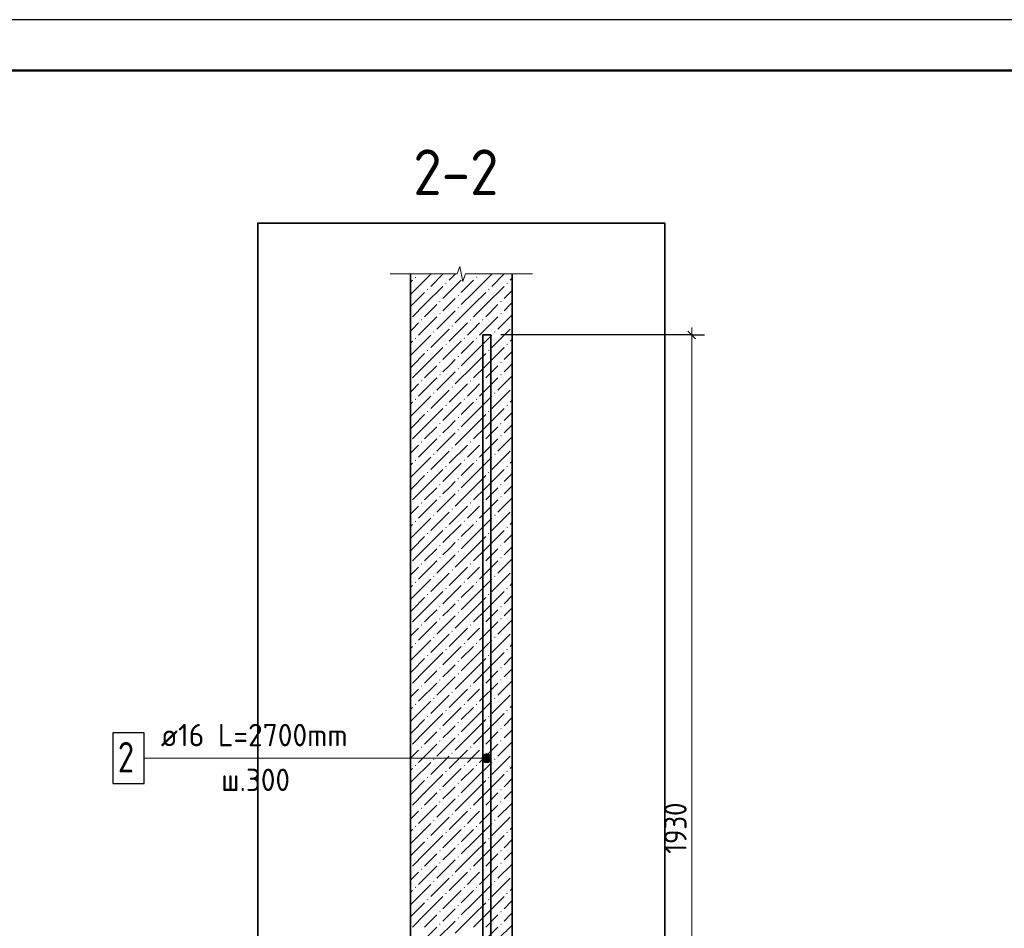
# Model space of a CAD drawing. Header units: millimetres. Extents: x 0 to 42000, y 0 to 29700.
# Tile 7 of 12: x 11031 to 20708, y 20767 to 29700. Entities that reach past the tile are written whole.
import ezdxf

# ---------------------------------------------------------------- set-up
doc = ezdxf.new("R2010")
doc.units = ezdxf.units.MM
for name, color, linetype, lineweight in [('Standard', 7, 'Continuous', 25), ('Выпуски ДОП Г-обр.', 52, 'Continuous', 25), ('ЖБ Пилон', 7, 'Continuous', 35), ('Размерная линия_ общее', 7, 'Continuous', 13), ('Текст_ общее', 7, 'Continuous', 25)]:
    doc.layers.add(name, color=color, linetype=linetype, lineweight=lineweight)
doc.styles.add('ISOCPEUR', font='txt')

msp = doc.modelspace()

# ---------------------------------------------------------------- hatches: boundary and pattern name
at = {"layer": 'Standard', "linetype": 'Continuous', "lineweight": 13, "transparency": 33554687}
for points in [[(15582.2, 22416.5), (15582.2, 22461.5), (15576, 22439)], [(15582.2, 22461.5), (15598.4, 22400.3), (15598.4, 22477.7)], [(15582.2, 22461.5), (15582.2, 22416.5), (15598.4, 22400.3)], [(15598.4, 22477.7), (15620.9, 22394), (15620.9, 22484)], [(15598.4, 22477.7), (15598.4, 22400.3), (15620.9, 22394)], [(15620.9, 22484), (15620.9, 22394), (15643.5, 22400.3)], [(15620.9, 22484), (15643.5, 22400.3), (15643.5, 22477.7)], [(15643.5, 22477.7), (15643.5, 22400.3), (15659.6, 22416.5)], [(15643.5, 22477.7), (15659.6, 22416.5), (15659.6, 22461.5)], [(15659.6, 22461.5), (15659.6, 22416.5), (15665.9, 22439)]]:
    msp.add_hatch(color=7, dxfattribs=at).paths.add_polyline_path(points)
at = {"layer": 'ЖБ Пилон', "linetype": 'Continuous', "lineweight": 18, "transparency": 33554687}
for points in [[(14914.2, 27168.4), (14920.7, 27174.9), (14927.2, 27168.4), (14920.7, 27161.9)], [(15214.2, 27108.4), (15220.7, 27114.9), (15227.2, 27108.4), (15220.7, 27101.9)], [(15394.2, 27168.4), (15400.7, 27174.9), (15407.2, 27168.4), (15400.7, 27161.9)], [(15514.2, 27168.4), (15520.7, 27174.9), (15527.2, 27168.4), (15520.7, 27161.9)], [(15814.2, 27108.4), (15820.7, 27114.9), (15827.2, 27108.4), (15820.7, 27101.9)], [(15034.2, 27048.4), (15040.7, 27054.9), (15047.2, 27048.4), (15040.7, 27041.9)], [(15634.2, 27048.4), (15640.7, 27054.9), (15647.2, 27048.4), (15640.7, 27041.9)], [(15154.2, 26928.4), (15160.7, 26934.9), (15167.2, 26928.4), (15160.7, 26921.9)], [(15334.2, 26988.4), (15340.7, 26994.9), (15347.2, 26988.4), (15340.7, 26981.9)], [(15754.2, 26928.4), (15760.7, 26934.9), (15767.2, 26928.4), (15760.7, 26921.9)], [(15154.2, 26808.4), (15160.7, 26814.9), (15167.2, 26808.4), (15160.7, 26801.9)], [(15334.2, 26868.4), (15340.7, 26874.9), (15347.2, 26868.4), (15340.7, 26861.9)], [(15754.2, 26808.4), (15760.7, 26814.9), (15767.2, 26808.4), (15760.7, 26801.9)], [(14974.2, 26748.4), (14980.7, 26754.9), (14987.2, 26748.4), (14980.7, 26741.9)], [(15454.2, 26748.4), (15460.7, 26754.9), (15467.2, 26748.4), (15460.7, 26741.9)], [(15574.2, 26748.4), (15580.7, 26754.9), (15587.2, 26748.4), (15580.7, 26741.9)], [(15094.2, 26628.4), (15100.7, 26634.9), (15107.2, 26628.4), (15100.7, 26621.9)], [(15274.2, 26688.4), (15280.7, 26694.9), (15287.2, 26688.4), (15280.7, 26681.9)], [(15694.2, 26628.4), (15700.7, 26634.9), (15707.2, 26628.4), (15700.7, 26621.9)], [(14914.2, 26568.4), (14920.7, 26574.9), (14927.2, 26568.4), (14920.7, 26561.9)], [(15214.2, 26508.4), (15220.7, 26514.9), (15227.2, 26508.4), (15220.7, 26501.9)], [(15394.2, 26568.4), (15400.7, 26574.9), (15407.2, 26568.4), (15400.7, 26561.9)], [(15514.2, 26568.4), (15520.7, 26574.9), (15527.2, 26568.4), (15520.7, 26561.9)], [(15814.2, 26508.4), (15820.7, 26514.9), (15827.2, 26508.4), (15820.7, 26501.9)], [(15034.2, 26448.4), (15040.7, 26454.9), (15047.2, 26448.4), (15040.7, 26441.9)], [(15634.2, 26448.4), (15640.7, 26454.9), (15647.2, 26448.4), (15640.7, 26441.9)], [(15154.2, 26328.4), (15160.7, 26334.9), (15167.2, 26328.4), (15160.7, 26321.9)], [(15334.2, 26388.4), (15340.7, 26394.9), (15347.2, 26388.4), (15340.7, 26381.9)], [(15754.2, 26328.4), (15760.7, 26334.9), (15767.2, 26328.4), (15760.7, 26321.9)], [(15334.2, 26268.4), (15340.7, 26274.9), (15347.2, 26268.4), (15340.7, 26261.9)], [(14974.2, 26148.4), (14980.7, 26154.9), (14987.2, 26148.4), (14980.7, 26141.9)], [(15154.2, 26208.4), (15160.7, 26214.9), (15167.2, 26208.4), (15160.7, 26201.9)], [(15454.2, 26148.4), (15460.7, 26154.9), (15467.2, 26148.4), (15460.7, 26141.9)], [(15574.2, 26148.4), (15580.7, 26154.9), (15587.2, 26148.4), (15580.7, 26141.9)], [(15754.2, 26208.4), (15760.7, 26214.9), (15767.2, 26208.4), (15760.7, 26201.9)], [(15094.2, 26028.4), (15100.7, 26034.9), (15107.2, 26028.4), (15100.7, 26021.9)], [(15274.2, 26088.4), (15280.7, 26094.9), (15287.2, 26088.4), (15280.7, 26081.9)], [(15694.2, 26028.4), (15700.7, 26034.9), (15707.2, 26028.4), (15700.7, 26021.9)], [(14914.2, 25968.4), (14920.7, 25974.9), (14927.2, 25968.4), (14920.7, 25961.9)], [(15394.2, 25968.4), (15400.7, 25974.9), (15407.2, 25968.4), (15400.7, 25961.9)], [(15514.2, 25968.4), (15520.7, 25974.9), (15527.2, 25968.4), (15520.7, 25961.9)], [(15034.2, 25848.4), (15040.7, 25854.9), (15047.2, 25848.4), (15040.7, 25841.9)], [(15214.2, 25908.4), (15220.7, 25914.9), (15227.2, 25908.4), (15220.7, 25901.9)], [(15634.2, 25848.4), (15640.7, 25854.9), (15647.2, 25848.4), (15640.7, 25841.9)], [(15814.2, 25908.4), (15820.7, 25914.9), (15827.2, 25908.4), (15820.7, 25901.9)], [(15334.2, 25788.4), (15340.7, 25794.9), (15347.2, 25788.4), (15340.7, 25781.9)], [(15154.2, 25728.4), (15160.7, 25734.9), (15167.2, 25728.4), (15160.7, 25721.9)], [(15334.2, 25668.4), (15340.7, 25674.9), (15347.2, 25668.4), (15340.7, 25661.9)], [(15754.2, 25728.4), (15760.7, 25734.9), (15767.2, 25728.4), (15760.7, 25721.9)], [(14974.2, 25548.4), (14980.7, 25554.9), (14987.2, 25548.4), (14980.7, 25541.9)], [(15154.2, 25608.4), (15160.7, 25614.9), (15167.2, 25608.4), (15160.7, 25601.9)], [(15454.2, 25548.4), (15460.7, 25554.9), (15467.2, 25548.4), (15460.7, 25541.9)], [(15574.2, 25548.4), (15580.7, 25554.9), (15587.2, 25548.4), (15580.7, 25541.9)], [(15754.2, 25608.4), (15760.7, 25614.9), (15767.2, 25608.4), (15760.7, 25601.9)], [(15274.2, 25488.4), (15280.7, 25494.9), (15287.2, 25488.4), (15280.7, 25481.9)], [(14914.2, 25368.4), (14920.7, 25374.9), (14927.2, 25368.4), (14920.7, 25361.9)], [(15094.2, 25428.4), (15100.7, 25434.9), (15107.2, 25428.4), (15100.7, 25421.9)], [(15394.2, 25368.4), (15400.7, 25374.9), (15407.2, 25368.4), (15400.7, 25361.9)], [(15514.2, 25368.4), (15520.7, 25374.9), (15527.2, 25368.4), (15520.7, 25361.9)], [(15694.2, 25428.4), (15700.7, 25434.9), (15707.2, 25428.4), (15700.7, 25421.9)], [(15214.2, 25308.4), (15220.7, 25314.9), (15227.2, 25308.4), (15220.7, 25301.9)], [(15814.2, 25308.4), (15820.7, 25314.9), (15827.2, 25308.4), (15820.7, 25301.9)], [(15034.2, 25248.4), (15040.7, 25254.9), (15047.2, 25248.4), (15040.7, 25241.9)], [(15334.2, 25188.4), (15340.7, 25194.9), (15347.2, 25188.4), (15340.7, 25181.9)], [(15634.2, 25248.4), (15640.7, 25254.9), (15647.2, 25248.4), (15640.7, 25241.9)], [(15154.2, 25128.4), (15160.7, 25134.9), (15167.2, 25128.4), (15160.7, 25121.9)], [(15334.2, 25068.4), (15340.7, 25074.9), (15347.2, 25068.4), (15340.7, 25061.9)], [(15754.2, 25128.4), (15760.7, 25134.9), (15767.2, 25128.4), (15760.7, 25121.9)], [(15154.2, 25008.4), (15160.7, 25014.9), (15167.2, 25008.4), (15160.7, 25001.9)], [(15754.2, 25008.4), (15760.7, 25014.9), (15767.2, 25008.4), (15760.7, 25001.9)], [(14974.2, 24948.4), (14980.7, 24954.9), (14987.2, 24948.4), (14980.7, 24941.9)], [(15274.2, 24888.4), (15280.7, 24894.9), (15287.2, 24888.4), (15280.7, 24881.9)], [(15454.2, 24948.4), (15460.7, 24954.9), (15467.2, 24948.4), (15460.7, 24941.9)], [(15574.2, 24948.4), (15580.7, 24954.9), (15587.2, 24948.4), (15580.7, 24941.9)], [(14914.2, 24768.4), (14920.7, 24774.9), (14927.2, 24768.4), (14920.7, 24761.9)], [(15094.2, 24828.4), (15100.7, 24834.9), (15107.2, 24828.4), (15100.7, 24821.9)], [(15394.2, 24768.4), (15400.7, 24774.9), (15407.2, 24768.4), (15400.7, 24761.9)], [(15514.2, 24768.4), (15520.7, 24774.9), (15527.2, 24768.4), (15520.7, 24761.9)], [(15694.2, 24828.4), (15700.7, 24834.9), (15707.2, 24828.4), (15700.7, 24821.9)], [(15214.2, 24708.4), (15220.7, 24714.9), (15227.2, 24708.4), (15220.7, 24701.9)], [(15814.2, 24708.4), (15820.7, 24714.9), (15827.2, 24708.4), (15820.7, 24701.9)], [(15034.2, 24648.4), (15040.7, 24654.9), (15047.2, 24648.4), (15040.7, 24641.9)], [(15334.2, 24588.4), (15340.7, 24594.9), (15347.2, 24588.4), (15340.7, 24581.9)], [(15634.2, 24648.4), (15640.7, 24654.9), (15647.2, 24648.4), (15640.7, 24641.9)], [(15154.2, 24528.4), (15160.7, 24534.9), (15167.2, 24528.4), (15160.7, 24521.9)], [(15754.2, 24528.4), (15760.7, 24534.9), (15767.2, 24528.4), (15760.7, 24521.9)], [(15154.2, 24408.4), (15160.7, 24414.9), (15167.2, 24408.4), (15160.7, 24401.9)], [(15334.2, 24468.4), (15340.7, 24474.9), (15347.2, 24468.4), (15340.7, 24461.9)], [(15754.2, 24408.4), (15760.7, 24414.9), (15767.2, 24408.4), (15760.7, 24401.9)], [(14974.2, 24348.4), (14980.7, 24354.9), (14987.2, 24348.4), (14980.7, 24341.9)], [(15274.2, 24288.4), (15280.7, 24294.9), (15287.2, 24288.4), (15280.7, 24281.9)], [(15454.2, 24348.4), (15460.7, 24354.9), (15467.2, 24348.4), (15460.7, 24341.9)], [(15574.2, 24348.4), (15580.7, 24354.9), (15587.2, 24348.4), (15580.7, 24341.9)], [(15094.2, 24228.4), (15100.7, 24234.9), (15107.2, 24228.4), (15100.7, 24221.9)], [(15694.2, 24228.4), (15700.7, 24234.9), (15707.2, 24228.4), (15700.7, 24221.9)], [(14914.2, 24168.4), (14920.7, 24174.9), (14927.2, 24168.4), (14920.7, 24161.9)], [(15214.2, 24108.4), (15220.7, 24114.9), (15227.2, 24108.4), (15220.7, 24101.9)], [(15394.2, 24168.4), (15400.7, 24174.9), (15407.2, 24168.4), (15400.7, 24161.9)], [(15514.2, 24168.4), (15520.7, 24174.9), (15527.2, 24168.4), (15520.7, 24161.9)], [(15814.2, 24108.4), (15820.7, 24114.9), (15827.2, 24108.4), (15820.7, 24101.9)], [(15034.2, 24048.4), (15040.7, 24054.9), (15047.2, 24048.4), (15040.7, 24041.9)], [(15634.2, 24048.4), (15640.7, 24054.9), (15647.2, 24048.4), (15640.7, 24041.9)], [(15154.2, 23928.4), (15160.7, 23934.9), (15167.2, 23928.4), (15160.7, 23921.9)], [(15334.2, 23988.4), (15340.7, 23994.9), (15347.2, 23988.4), (15340.7, 23981.9)], [(15754.2, 23928.4), (15760.7, 23934.9), (15767.2, 23928.4), (15760.7, 23921.9)], [(15154.2, 23808.4), (15160.7, 23814.9), (15167.2, 23808.4), (15160.7, 23801.9)], [(15334.2, 23868.4), (15340.7, 23874.9), (15347.2, 23868.4), (15340.7, 23861.9)], [(15754.2, 23808.4), (15760.7, 23814.9), (15767.2, 23808.4), (15760.7, 23801.9)], [(14974.2, 23748.4), (14980.7, 23754.9), (14987.2, 23748.4), (14980.7, 23741.9)], [(15454.2, 23748.4), (15460.7, 23754.9), (15467.2, 23748.4), (15460.7, 23741.9)], [(15574.2, 23748.4), (15580.7, 23754.9), (15587.2, 23748.4), (15580.7, 23741.9)], [(15094.2, 23628.4), (15100.7, 23634.9), (15107.2, 23628.4), (15100.7, 23621.9)], [(15274.2, 23688.4), (15280.7, 23694.9), (15287.2, 23688.4), (15280.7, 23681.9)], [(15694.2, 23628.4), (15700.7, 23634.9), (15707.2, 23628.4), (15700.7, 23621.9)], [(14914.2, 23568.4), (14920.7, 23574.9), (14927.2, 23568.4), (14920.7, 23561.9)], [(15214.2, 23508.4), (15220.7, 23514.9), (15227.2, 23508.4), (15220.7, 23501.9)], [(15394.2, 23568.4), (15400.7, 23574.9), (15407.2, 23568.4), (15400.7, 23561.9)], [(15514.2, 23568.4), (15520.7, 23574.9), (15527.2, 23568.4), (15520.7, 23561.9)], [(15814.2, 23508.4), (15820.7, 23514.9), (15827.2, 23508.4), (15820.7, 23501.9)], [(15034.2, 23448.4), (15040.7, 23454.9), (15047.2, 23448.4), (15040.7, 23441.9)], [(15634.2, 23448.4), (15640.7, 23454.9), (15647.2, 23448.4), (15640.7, 23441.9)], [(15154.2, 23328.4), (15160.7, 23334.9), (15167.2, 23328.4), (15160.7, 23321.9)], [(15334.2, 23388.4), (15340.7, 23394.9), (15347.2, 23388.4), (15340.7, 23381.9)], [(15754.2, 23328.4), (15760.7, 23334.9), (15767.2, 23328.4), (15760.7, 23321.9)], [(15334.2, 23268.4), (15340.7, 23274.9), (15347.2, 23268.4), (15340.7, 23261.9)], [(14974.2, 23148.4), (14980.7, 23154.9), (14987.2, 23148.4), (14980.7, 23141.9)], [(15154.2, 23208.4), (15160.7, 23214.9), (15167.2, 23208.4), (15160.7, 23201.9)], [(15454.2, 23148.4), (15460.7, 23154.9), (15467.2, 23148.4), (15460.7, 23141.9)], [(15574.2, 23148.4), (15580.7, 23154.9), (15587.2, 23148.4), (15580.7, 23141.9)], [(15754.2, 23208.4), (15760.7, 23214.9), (15767.2, 23208.4), (15760.7, 23201.9)], [(15094.2, 23028.4), (15100.7, 23034.9), (15107.2, 23028.4), (15100.7, 23021.9)], [(15274.2, 23088.4), (15280.7, 23094.9), (15287.2, 23088.4), (15280.7, 23081.9)], [(15694.2, 23028.4), (15700.7, 23034.9), (15707.2, 23028.4), (15700.7, 23021.9)], [(14914.2, 22968.4), (14920.7, 22974.9), (14927.2, 22968.4), (14920.7, 22961.9)], [(15394.2, 22968.4), (15400.7, 22974.9), (15407.2, 22968.4), (15400.7, 22961.9)], [(15514.2, 22968.4), (15520.7, 22974.9), (15527.2, 22968.4), (15520.7, 22961.9)], [(15034.2, 22848.4), (15040.7, 22854.9), (15047.2, 22848.4), (15040.7, 22841.9)], [(15214.2, 22908.4), (15220.7, 22914.9), (15227.2, 22908.4), (15220.7, 22901.9)], [(15634.2, 22848.4), (15640.7, 22854.9), (15647.2, 22848.4), (15640.7, 22841.9)], [(15814.2, 22908.4), (15820.7, 22914.9), (15827.2, 22908.4), (15820.7, 22901.9)], [(15334.2, 22788.4), (15340.7, 22794.9), (15347.2, 22788.4), (15340.7, 22781.9)], [(15154.2, 22728.4), (15160.7, 22734.9), (15167.2, 22728.4), (15160.7, 22721.9)], [(15334.2, 22668.4), (15340.7, 22674.9), (15347.2, 22668.4), (15340.7, 22661.9)], [(15754.2, 22728.4), (15760.7, 22734.9), (15767.2, 22728.4), (15760.7, 22721.9)], [(14974.2, 22548.4), (14980.7, 22554.9), (14987.2, 22548.4), (14980.7, 22541.9)], [(15154.2, 22608.4), (15160.7, 22614.9), (15167.2, 22608.4), (15160.7, 22601.9)], [(15454.2, 22548.4), (15460.7, 22554.9), (15467.2, 22548.4), (15460.7, 22541.9)], [(15574.2, 22548.4), (15580.7, 22554.9), (15587.2, 22548.4), (15580.7, 22541.9)], [(15754.2, 22608.4), (15760.7, 22614.9), (15767.2, 22608.4), (15760.7, 22601.9)], [(15274.2, 22488.4), (15280.7, 22494.9), (15287.2, 22488.4), (15280.7, 22481.9)], [(14914.2, 22368.4), (14920.7, 22374.9), (14927.2, 22368.4), (14920.7, 22361.9)], [(15094.2, 22428.4), (15100.7, 22434.9), (15107.2, 22428.4), (15100.7, 22421.9)], [(15394.2, 22368.4), (15400.7, 22374.9), (15407.2, 22368.4), (15400.7, 22361.9)], [(15514.2, 22368.4), (15520.7, 22374.9), (15527.2, 22368.4), (15520.7, 22361.9)], [(15694.2, 22428.4), (15700.7, 22434.9), (15707.2, 22428.4), (15700.7, 22421.9)], [(15214.2, 22308.4), (15220.7, 22314.9), (15227.2, 22308.4), (15220.7, 22301.9)], [(15814.2, 22308.4), (15820.7, 22314.9), (15827.2, 22308.4), (15820.7, 22301.9)], [(15034.2, 22248.4), (15040.7, 22254.9), (15047.2, 22248.4), (15040.7, 22241.9)], [(15334.2, 22188.4), (15340.7, 22194.9), (15347.2, 22188.4), (15340.7, 22181.9)], [(15634.2, 22248.4), (15640.7, 22254.9), (15647.2, 22248.4), (15640.7, 22241.9)], [(15154.2, 22128.4), (15160.7, 22134.9), (15167.2, 22128.4), (15160.7, 22121.9)], [(15334.2, 22068.4), (15340.7, 22074.9), (15347.2, 22068.4), (15340.7, 22061.9)], [(15754.2, 22128.4), (15760.7, 22134.9), (15767.2, 22128.4), (15760.7, 22121.9)], [(15154.2, 22008.4), (15160.7, 22014.9), (15167.2, 22008.4), (15160.7, 22001.9)], [(15754.2, 22008.4), (15760.7, 22014.9), (15767.2, 22008.4), (15760.7, 22001.9)], [(14974.2, 21948.4), (14980.7, 21954.9), (14987.2, 21948.4), (14980.7, 21941.9)], [(15274.2, 21888.4), (15280.7, 21894.9), (15287.2, 21888.4), (15280.7, 21881.9)], [(15454.2, 21948.4), (15460.7, 21954.9), (15467.2, 21948.4), (15460.7, 21941.9)], [(15574.2, 21948.4), (15580.7, 21954.9), (15587.2, 21948.4), (15580.7, 21941.9)], [(14914.2, 21768.4), (14920.7, 21774.9), (14927.2, 21768.4), (14920.7, 21761.9)], [(15094.2, 21828.4), (15100.7, 21834.9), (15107.2, 21828.4), (15100.7, 21821.9)], [(15394.2, 21768.4), (15400.7, 21774.9), (15407.2, 21768.4), (15400.7, 21761.9)], [(15514.2, 21768.4), (15520.7, 21774.9), (15527.2, 21768.4), (15520.7, 21761.9)], [(15694.2, 21828.4), (15700.7, 21834.9), (15707.2, 21828.4), (15700.7, 21821.9)], [(15214.2, 21708.4), (15220.7, 21714.9), (15227.2, 21708.4), (15220.7, 21701.9)], [(15814.2, 21708.4), (15820.7, 21714.9), (15827.2, 21708.4), (15820.7, 21701.9)], [(15034.2, 21648.4), (15040.7, 21654.9), (15047.2, 21648.4), (15040.7, 21641.9)], [(15334.2, 21588.4), (15340.7, 21594.9), (15347.2, 21588.4), (15340.7, 21581.9)], [(15634.2, 21648.4), (15640.7, 21654.9), (15647.2, 21648.4), (15640.7, 21641.9)], [(15154.2, 21528.4), (15160.7, 21534.9), (15167.2, 21528.4), (15160.7, 21521.9)], [(15754.2, 21528.4), (15760.7, 21534.9), (15767.2, 21528.4), (15760.7, 21521.9)], [(15154.2, 21408.4), (15160.7, 21414.9), (15167.2, 21408.4), (15160.7, 21401.9)], [(15334.2, 21468.4), (15340.7, 21474.9), (15347.2, 21468.4), (15340.7, 21461.9)], [(15754.2, 21408.4), (15760.7, 21414.9), (15767.2, 21408.4), (15760.7, 21401.9)], [(14974.2, 21348.4), (14980.7, 21354.9), (14987.2, 21348.4), (14980.7, 21341.9)], [(15274.2, 21288.4), (15280.7, 21294.9), (15287.2, 21288.4), (15280.7, 21281.9)], [(15454.2, 21348.4), (15460.7, 21354.9), (15467.2, 21348.4), (15460.7, 21341.9)], [(15574.2, 21348.4), (15580.7, 21354.9), (15587.2, 21348.4), (15580.7, 21341.9)], [(15094.2, 21228.4), (15100.7, 21234.9), (15107.2, 21228.4), (15100.7, 21221.9)], [(15694.2, 21228.4), (15700.7, 21234.9), (15707.2, 21228.4), (15700.7, 21221.9)], [(14914.2, 21168.4), (14920.7, 21174.9), (14927.2, 21168.4), (14920.7, 21161.9)], [(15214.2, 21108.4), (15220.7, 21114.9), (15227.2, 21108.4), (15220.7, 21101.9)], [(15394.2, 21168.4), (15400.7, 21174.9), (15407.2, 21168.4), (15400.7, 21161.9)], [(15514.2, 21168.4), (15520.7, 21174.9), (15527.2, 21168.4), (15520.7, 21161.9)], [(15814.2, 21108.4), (15820.7, 21114.9), (15827.2, 21108.4), (15820.7, 21101.9)], [(15034.2, 21048.4), (15040.7, 21054.9), (15047.2, 21048.4), (15040.7, 21041.9)], [(15634.2, 21048.4), (15640.7, 21054.9), (15647.2, 21048.4), (15640.7, 21041.9)], [(15154.2, 20928.4), (15160.7, 20934.9), (15167.2, 20928.4), (15160.7, 20921.9)], [(15334.2, 20988.4), (15340.7, 20994.9), (15347.2, 20988.4), (15340.7, 20981.9)], [(15754.2, 20928.4), (15760.7, 20934.9), (15767.2, 20928.4), (15760.7, 20921.9)], [(15154.2, 20808.4), (15160.7, 20814.9), (15167.2, 20808.4), (15160.7, 20801.9)], [(15334.2, 20868.4), (15340.7, 20874.9), (15347.2, 20868.4), (15340.7, 20861.9)], [(15754.2, 20808.4), (15760.7, 20814.9), (15767.2, 20808.4), (15760.7, 20801.9)]]:
    msp.add_hatch(color=7, dxfattribs=at).paths.add_polyline_path(points, flags=16)

# ---------------------------------------------------------------- linework, layer by layer
at = {"layer": 'Standard', "color": 7, "linetype": 'Continuous', "lineweight": 13, "transparency": 33554687}
for p, q in [((14670.9, 27200), (15328.9, 27200)), ((15328.9, 27200), (15357, 27275)), ((15357, 27275), (15384.9, 27125)), ((15384.9, 27125), (15413, 27200)), ((15413, 27200), (16070.9, 27200)), ((16070.9, 27200), (16070.9, 27200)), ((15620.9, 22484), (15620.9, 22484)), ((15576, 22439), (15576, 22439)), ((15620.9, 22394), (15620.9, 22394)), ((15665.9, 22439), (15665.9, 22439))]:
    msp.add_line(p, q, dxfattribs=at)
at = {"layer": 'Standard', "color": 7, "linetype": 'Continuous', "lineweight": 25, "transparency": 33554687}
msp.add_lwpolyline([(0, 0), (42000, 0), (42000, 29700), (0, 29700), (0, 0)], close=True, dxfattribs=at)
at = {"layer": 'Standard', "color": 7, "linetype": 'Continuous', "lineweight": 50, "transparency": 33554687}
msp.add_lwpolyline([(2000, 29200), (41500, 29200), (41500, 500), (2000, 500), (2000, 29200)], close=True, dxfattribs=at)
at = {"layer": 'Standard', "color": 251, "linetype": 'Continuous', "lineweight": 13, "true_color": 0x656565, "transparency": 33554687}
msp.add_lwpolyline([(41500, 29200), (2000, 29200), (2000, 6000), (41500, 6000), (41500, 29200)], dxfattribs=at)
at = {"layer": 'Standard', "color": 254, "linetype": 'Continuous', "lineweight": 35, "true_color": 0xc4c4ff, "transparency": 33554687}
msp.add_lwpolyline([(13370.9, 11950), (17370.9, 11950), (17370.9, 27700), (13370.9, 27700), (13370.9, 11950)], dxfattribs=at)
at = {"layer": 'Standard', "color": 7, "linetype": 'Continuous', "lineweight": 13, "transparency": 33554687}
msp.add_lwpolyline([(12255.1, 22439), (15232.6, 22439), (15620.9, 22439)], dxfattribs=at)
msp.add_circle((15620.9, 22439), 45, dxfattribs=at)
at = {"layer": 'Выпуски ДОП Г-обр.', "color": 26, "linetype": 'Continuous', "lineweight": 35, "true_color": 0x6e2814, "transparency": 33554687}
msp.add_lwpolyline([(15660.9, 26600), (15660.9, 13100), (15581, 13100), (15581, 26600), (15660.9, 26600)], dxfattribs=at)
msp.add_lwpolyline([(15660.9, 26600), (15660.9, 13100), (15581, 13100), (15581, 26600), (15660.9, 26600)], dxfattribs=at)
msp.add_lwpolyline([(15660.9, 26600), (15660.9, 13100), (15581, 13100), (15581, 26600), (15660.9, 26600)], dxfattribs=at)
msp.add_lwpolyline([(15660.9, 26600), (15660.9, 13100), (15581, 13100), (15581, 26600), (15660.9, 26600)], dxfattribs=at)
at = {"layer": 'Выпуски ДОП Г-обр.', "color": 7, "linetype": 'Continuous', "lineweight": 25, "transparency": 33554687}
msp.add_lwpolyline([(11945.1, 22189), (12255.1, 22189), (12255.1, 22689), (11945.1, 22689), (11945.1, 22189)], dxfattribs=at)
at = {"layer": 'ЖБ Пилон', "color": 7, "linetype": 'Continuous', "lineweight": 35, "transparency": 33554687}
for p, q in [((14870.9, 27200), (14870.9, 16950)), ((15870.9, 16950), (15870.9, 27200))]:
    msp.add_line(p, q, dxfattribs=at)
at = {"layer": 'ЖБ Пилон', "color": 9, "linetype": 'Continuous', "lineweight": 18, "true_color": 0xc7c7c7, "transparency": 33554687}
for p, q in [((14890.7, 27018.4), (15070.7, 27198.4)), ((14952.3, 27200), (14950.7, 27198.4)), ((15192.3, 27200), (15070.7, 27078.4)), ((15312.3, 27200), (15250.7, 27138.4)), ((15430.7, 27198.4), (15432.3, 27200)), ((15490.7, 27018.4), (15670.7, 27198.4)), ((15552.3, 27200), (15550.7, 27198.4)), ((15792.3, 27200), (15670.7, 27078.4)), ((14890.7, 27138.4), (14870.9, 27118.7)), ((15370.7, 27138.4), (15190.7, 26958.4)), ((15490.7, 27138.4), (15370.7, 27018.4)), ((15870.9, 27158.7), (15850.7, 27138.4)), ((14890.7, 27018.4), (14870.9, 26998.7)), ((15010.7, 27018.4), (14890.7, 26898.4)), ((15010.7, 26898.4), (15190.7, 27078.4)), ((15490.7, 27018.4), (15370.7, 26898.4)), ((15610.7, 27018.4), (15490.7, 26898.4)), ((15610.7, 26898.4), (15790.7, 27078.4)), ((15870.9, 27038.7), (15790.7, 26958.4)), ((15250.7, 26898.4), (15310.7, 26958.4)), ((15850.7, 26898.4), (15870.9, 26918.7)), ((14890.7, 26898.4), (14870.9, 26878.7)), ((15010.7, 26898.4), (14890.7, 26778.4)), ((15130.7, 26898.4), (15010.7, 26778.4)), ((15310.7, 26838.4), (15130.7, 26658.4)), ((15190.7, 26838.4), (15250.7, 26898.4)), ((15490.7, 26898.4), (15310.7, 26718.4)), ((15610.7, 26898.4), (15490.7, 26778.4)), ((15730.7, 26898.4), (15610.7, 26778.4)), ((15790.7, 26838.4), (15850.7, 26898.4)), ((14890.7, 26658.4), (14950.7, 26718.4)), ((15130.7, 26778.4), (14950.7, 26598.4)), ((15430.7, 26718.4), (15250.7, 26538.4)), ((15490.7, 26658.4), (15550.7, 26718.4)), ((15730.7, 26778.4), (15550.7, 26598.4)), ((15870.9, 26798.7), (15730.7, 26658.4)), ((14870.9, 26638.7), (14890.7, 26658.4)), ((15250.7, 26658.4), (15070.7, 26478.4)), ((15430.7, 26598.4), (15490.7, 26658.4)), ((15850.7, 26658.4), (15670.7, 26478.4)), ((14890.7, 26538.4), (14870.9, 26518.7)), ((14890.7, 26418.4), (15070.7, 26598.4)), ((15370.7, 26538.4), (15190.7, 26358.4)), ((15490.7, 26538.4), (15370.7, 26418.4)), ((15490.7, 26418.4), (15670.7, 26598.4)), ((15870.9, 26558.7), (15850.7, 26538.4)), ((14890.7, 26418.4), (14870.9, 26398.7)), ((15010.7, 26418.4), (14890.7, 26298.4)), ((15010.7, 26298.4), (15190.7, 26478.4)), ((15490.7, 26418.4), (15370.7, 26298.4)), ((15610.7, 26418.4), (15490.7, 26298.4)), ((15610.7, 26298.4), (15790.7, 26478.4)), ((15870.9, 26438.7), (15790.7, 26358.4)), ((15250.7, 26298.4), (15310.7, 26358.4)), ((14890.7, 26298.4), (14870.9, 26278.7)), ((15010.7, 26298.4), (14890.7, 26178.4)), ((15130.7, 26298.4), (15010.7, 26178.4)), ((15310.7, 26238.4), (15130.7, 26058.4)), ((15190.7, 26238.4), (15250.7, 26298.4)), ((15490.7, 26298.4), (15310.7, 26118.4)), ((15610.7, 26298.4), (15490.7, 26178.4)), ((15730.7, 26298.4), (15610.7, 26178.4)), ((15790.7, 26238.4), (15850.7, 26298.4)), ((15850.7, 26298.4), (15870.9, 26318.7)), ((15130.7, 26178.4), (14950.7, 25998.4)), ((15730.7, 26178.4), (15550.7, 25998.4)), ((15870.9, 26198.7), (15730.7, 26058.4)), ((14870.9, 26038.7), (14890.7, 26058.4)), ((14890.7, 26058.4), (14950.7, 26118.4)), ((15250.7, 26058.4), (15070.7, 25878.4)), ((15430.7, 26118.4), (15250.7, 25938.4)), ((15430.7, 25998.4), (15490.7, 26058.4)), ((15490.7, 26058.4), (15550.7, 26118.4)), ((15850.7, 26058.4), (15670.7, 25878.4)), ((14890.7, 25938.4), (14870.9, 25918.7)), ((14890.7, 25818.4), (15070.7, 25998.4)), ((15370.7, 25938.4), (15190.7, 25758.4)), ((15490.7, 25938.4), (15370.7, 25818.4)), ((15490.7, 25818.4), (15670.7, 25998.4)), ((15870.9, 25958.7), (15850.7, 25938.4)), ((15010.7, 25698.4), (15190.7, 25878.4)), ((15610.7, 25698.4), (15790.7, 25878.4)), ((15870.9, 25838.7), (15790.7, 25758.4)), ((14890.7, 25818.4), (14870.9, 25798.7)), ((15010.7, 25818.4), (14890.7, 25698.4)), ((15250.7, 25698.4), (15310.7, 25758.4)), ((15490.7, 25818.4), (15370.7, 25698.4)), ((15610.7, 25818.4), (15490.7, 25698.4)), ((14890.7, 25698.4), (14870.9, 25678.7)), ((15010.7, 25698.4), (14890.7, 25578.4)), ((15130.7, 25698.4), (15010.7, 25578.4)), ((15190.7, 25638.4), (15250.7, 25698.4)), ((15490.7, 25698.4), (15310.7, 25518.4)), ((15610.7, 25698.4), (15490.7, 25578.4)), ((15730.7, 25698.4), (15610.7, 25578.4)), ((15790.7, 25638.4), (15850.7, 25698.4)), ((15850.7, 25698.4), (15870.9, 25718.7)), ((15130.7, 25578.4), (14950.7, 25398.4)), ((15310.7, 25638.4), (15130.7, 25458.4)), ((15730.7, 25578.4), (15550.7, 25398.4)), ((15870.9, 25598.7), (15730.7, 25458.4)), ((14870.9, 25438.7), (14890.7, 25458.4)), ((14890.7, 25458.4), (14950.7, 25518.4)), ((15250.7, 25458.4), (15070.7, 25278.4)), ((15430.7, 25518.4), (15250.7, 25338.4)), ((15430.7, 25398.4), (15490.7, 25458.4)), ((15490.7, 25458.4), (15550.7, 25518.4)), ((15850.7, 25458.4), (15670.7, 25278.4)), ((14890.7, 25218.4), (15070.7, 25398.4)), ((15490.7, 25218.4), (15670.7, 25398.4)), ((15870.9, 25358.7), (15850.7, 25338.4)), ((14890.7, 25338.4), (14870.9, 25318.7)), ((15010.7, 25098.4), (15190.7, 25278.4)), ((15370.7, 25338.4), (15190.7, 25158.4)), ((15490.7, 25338.4), (15370.7, 25218.4)), ((15610.7, 25098.4), (15790.7, 25278.4)), ((14890.7, 25218.4), (14870.9, 25198.7)), ((15010.7, 25218.4), (14890.7, 25098.4)), ((15490.7, 25218.4), (15370.7, 25098.4)), ((15610.7, 25218.4), (15490.7, 25098.4)), ((15870.9, 25238.7), (15790.7, 25158.4)), ((14890.7, 25098.4), (14870.9, 25078.7)), ((15010.7, 25098.4), (14890.7, 24978.4)), ((15130.7, 25098.4), (15010.7, 24978.4)), ((15190.7, 25038.4), (15250.7, 25098.4)), ((15250.7, 25098.4), (15310.7, 25158.4)), ((15490.7, 25098.4), (15310.7, 24918.4)), ((15610.7, 25098.4), (15490.7, 24978.4)), ((15730.7, 25098.4), (15610.7, 24978.4)), ((15790.7, 25038.4), (15850.7, 25098.4)), ((15850.7, 25098.4), (15870.9, 25118.7)), ((15130.7, 24978.4), (14950.7, 24798.4)), ((15310.7, 25038.4), (15130.7, 24858.4)), ((15730.7, 24978.4), (15550.7, 24798.4)), ((15870.9, 24998.7), (15730.7, 24858.4)), ((14890.7, 24858.4), (14950.7, 24918.4)), ((15430.7, 24918.4), (15250.7, 24738.4)), ((15490.7, 24858.4), (15550.7, 24918.4)), ((14870.9, 24838.7), (14890.7, 24858.4)), ((14890.7, 24618.4), (15070.7, 24798.4)), ((15250.7, 24858.4), (15070.7, 24678.4)), ((15430.7, 24798.4), (15490.7, 24858.4)), ((15490.7, 24618.4), (15670.7, 24798.4)), ((15850.7, 24858.4), (15670.7, 24678.4)), ((14890.7, 24738.4), (14870.9, 24718.7)), ((15010.7, 24498.4), (15190.7, 24678.4)), ((15370.7, 24738.4), (15190.7, 24558.4)), ((15490.7, 24738.4), (15370.7, 24618.4)), ((15610.7, 24498.4), (15790.7, 24678.4)), ((15870.9, 24758.7), (15850.7, 24738.4)), ((14890.7, 24618.4), (14870.9, 24598.7)), ((15010.7, 24618.4), (14890.7, 24498.4)), ((15490.7, 24618.4), (15370.7, 24498.4)), ((15610.7, 24618.4), (15490.7, 24498.4)), ((15870.9, 24638.7), (15790.7, 24558.4)), ((14890.7, 24498.4), (14870.9, 24478.7)), ((15010.7, 24498.4), (14890.7, 24378.4)), ((15130.7, 24498.4), (15010.7, 24378.4)), ((15190.7, 24438.4), (15250.7, 24498.4)), ((15250.7, 24498.4), (15310.7, 24558.4)), ((15490.7, 24498.4), (15310.7, 24318.4)), ((15610.7, 24498.4), (15490.7, 24378.4)), ((15730.7, 24498.4), (15610.7, 24378.4)), ((15790.7, 24438.4), (15850.7, 24498.4)), ((15850.7, 24498.4), (15870.9, 24518.7)), ((15310.7, 24438.4), (15130.7, 24258.4)), ((15870.9, 24398.7), (15730.7, 24258.4)), ((14890.7, 24258.4), (14950.7, 24318.4)), ((15130.7, 24378.4), (14950.7, 24198.4)), ((15430.7, 24318.4), (15250.7, 24138.4)), ((15490.7, 24258.4), (15550.7, 24318.4)), ((15730.7, 24378.4), (15550.7, 24198.4)), ((14870.9, 24238.7), (14890.7, 24258.4)), ((14890.7, 24018.4), (15070.7, 24198.4)), ((15250.7, 24258.4), (15070.7, 24078.4)), ((15430.7, 24198.4), (15490.7, 24258.4)), ((15490.7, 24018.4), (15670.7, 24198.4)), ((15850.7, 24258.4), (15670.7, 24078.4)), ((14890.7, 24138.4), (14870.9, 24118.7)), ((15370.7, 24138.4), (15190.7, 23958.4)), ((15490.7, 24138.4), (15370.7, 24018.4)), ((15870.9, 24158.7), (15850.7, 24138.4)), ((14890.7, 24018.4), (14870.9, 23998.7)), ((15010.7, 24018.4), (14890.7, 23898.4)), ((15010.7, 23898.4), (15190.7, 24078.4)), ((15490.7, 24018.4), (15370.7, 23898.4)), ((15610.7, 24018.4), (15490.7, 23898.4)), ((15610.7, 23898.4), (15790.7, 24078.4)), ((15870.9, 24038.7), (15790.7, 23958.4)), ((15250.7, 23898.4), (15310.7, 23958.4)), ((15850.7, 23898.4), (15870.9, 23918.7)), ((14890.7, 23898.4), (14870.9, 23878.7)), ((15010.7, 23898.4), (14890.7, 23778.4)), ((15130.7, 23898.4), (15010.7, 23778.4)), ((15310.7, 23838.4), (15130.7, 23658.4)), ((15190.7, 23838.4), (15250.7, 23898.4)), ((15490.7, 23898.4), (15310.7, 23718.4)), ((15610.7, 23898.4), (15490.7, 23778.4)), ((15730.7, 23898.4), (15610.7, 23778.4)), ((15790.7, 23838.4), (15850.7, 23898.4)), ((14890.7, 23658.4), (14950.7, 23718.4)), ((15130.7, 23778.4), (14950.7, 23598.4)), ((15430.7, 23718.4), (15250.7, 23538.4)), ((15490.7, 23658.4), (15550.7, 23718.4)), ((15730.7, 23778.4), (15550.7, 23598.4)), ((15870.9, 23798.7), (15730.7, 23658.4)), ((14870.9, 23638.7), (14890.7, 23658.4)), ((15250.7, 23658.4), (15070.7, 23478.4)), ((15430.7, 23598.4), (15490.7, 23658.4)), ((15850.7, 23658.4), (15670.7, 23478.4)), ((14890.7, 23538.4), (14870.9, 23518.7)), ((14890.7, 23418.4), (15070.7, 23598.4)), ((15370.7, 23538.4), (15190.7, 23358.4)), ((15490.7, 23538.4), (15370.7, 23418.4)), ((15490.7, 23418.4), (15670.7, 23598.4)), ((15870.9, 23558.7), (15850.7, 23538.4)), ((14890.7, 23418.4), (14870.9, 23398.7)), ((15010.7, 23418.4), (14890.7, 23298.4)), ((15010.7, 23298.4), (15190.7, 23478.4)), ((15490.7, 23418.4), (15370.7, 23298.4)), ((15610.7, 23418.4), (15490.7, 23298.4)), ((15610.7, 23298.4), (15790.7, 23478.4)), ((15870.9, 23438.7), (15790.7, 23358.4)), ((15250.7, 23298.4), (15310.7, 23358.4)), ((14890.7, 23298.4), (14870.9, 23278.7)), ((15010.7, 23298.4), (14890.7, 23178.4)), ((15130.7, 23298.4), (15010.7, 23178.4)), ((15310.7, 23238.4), (15130.7, 23058.4)), ((15190.7, 23238.4), (15250.7, 23298.4)), ((15490.7, 23298.4), (15310.7, 23118.4)), ((15610.7, 23298.4), (15490.7, 23178.4)), ((15730.7, 23298.4), (15610.7, 23178.4)), ((15790.7, 23238.4), (15850.7, 23298.4)), ((15850.7, 23298.4), (15870.9, 23318.7)), ((15130.7, 23178.4), (14950.7, 22998.4)), ((15730.7, 23178.4), (15550.7, 22998.4)), ((15870.9, 23198.7), (15730.7, 23058.4)), ((14870.9, 23038.7), (14890.7, 23058.4)), ((14890.7, 23058.4), (14950.7, 23118.4)), ((15250.7, 23058.4), (15070.7, 22878.4)), ((15430.7, 23118.4), (15250.7, 22938.4)), ((15430.7, 22998.4), (15490.7, 23058.4)), ((15490.7, 23058.4), (15550.7, 23118.4)), ((15850.7, 23058.4), (15670.7, 22878.4)), ((14890.7, 22938.4), (14870.9, 22918.7)), ((14890.7, 22818.4), (15070.7, 22998.4)), ((15370.7, 22938.4), (15190.7, 22758.4)), ((15490.7, 22938.4), (15370.7, 22818.4)), ((15490.7, 22818.4), (15670.7, 22998.4)), ((15870.9, 22958.7), (15850.7, 22938.4)), ((15010.7, 22698.4), (15190.7, 22878.4)), ((15610.7, 22698.4), (15790.7, 22878.4)), ((15870.9, 22838.7), (15790.7, 22758.4)), ((14890.7, 22818.4), (14870.9, 22798.7)), ((15010.7, 22818.4), (14890.7, 22698.4)), ((15250.7, 22698.4), (15310.7, 22758.4)), ((15490.7, 22818.4), (15370.7, 22698.4)), ((15610.7, 22818.4), (15490.7, 22698.4)), ((14890.7, 22698.4), (14870.9, 22678.7)), ((15010.7, 22698.4), (14890.7, 22578.4)), ((15130.7, 22698.4), (15010.7, 22578.4)), ((15190.7, 22638.4), (15250.7, 22698.4)), ((15490.7, 22698.4), (15310.7, 22518.4)), ((15610.7, 22698.4), (15490.7, 22578.4)), ((15730.7, 22698.4), (15610.7, 22578.4)), ((15790.7, 22638.4), (15850.7, 22698.4)), ((15850.7, 22698.4), (15870.9, 22718.7)), ((15130.7, 22578.4), (14950.7, 22398.4)), ((15310.7, 22638.4), (15130.7, 22458.4)), ((15730.7, 22578.4), (15550.7, 22398.4)), ((15870.9, 22598.7), (15730.7, 22458.4)), ((14870.9, 22438.7), (14890.7, 22458.4)), ((14890.7, 22458.4), (14950.7, 22518.4)), ((15250.7, 22458.4), (15070.7, 22278.4)), ((15430.7, 22518.4), (15250.7, 22338.4)), ((15430.7, 22398.4), (15490.7, 22458.4)), ((15490.7, 22458.4), (15550.7, 22518.4)), ((15850.7, 22458.4), (15670.7, 22278.4)), ((14890.7, 22218.4), (15070.7, 22398.4)), ((15490.7, 22218.4), (15670.7, 22398.4)), ((15870.9, 22358.7), (15850.7, 22338.4)), ((14890.7, 22338.4), (14870.9, 22318.7)), ((15010.7, 22098.4), (15190.7, 22278.4)), ((15370.7, 22338.4), (15190.7, 22158.4)), ((15490.7, 22338.4), (15370.7, 22218.4)), ((15610.7, 22098.4), (15790.7, 22278.4)), ((14890.7, 22218.4), (14870.9, 22198.7)), ((15010.7, 22218.4), (14890.7, 22098.4)), ((15490.7, 22218.4), (15370.7, 22098.4)), ((15610.7, 22218.4), (15490.7, 22098.4)), ((15870.9, 22238.7), (15790.7, 22158.4)), ((14890.7, 22098.4), (14870.9, 22078.7)), ((15010.7, 22098.4), (14890.7, 21978.4)), ((15130.7, 22098.4), (15010.7, 21978.4)), ((15190.7, 22038.4), (15250.7, 22098.4)), ((15250.7, 22098.4), (15310.7, 22158.4)), ((15490.7, 22098.4), (15310.7, 21918.4)), ((15610.7, 22098.4), (15490.7, 21978.4)), ((15730.7, 22098.4), (15610.7, 21978.4)), ((15790.7, 22038.4), (15850.7, 22098.4)), ((15850.7, 22098.4), (15870.9, 22118.7)), ((15130.7, 21978.4), (14950.7, 21798.4)), ((15310.7, 22038.4), (15130.7, 21858.4)), ((15730.7, 21978.4), (15550.7, 21798.4)), ((15870.9, 21998.7), (15730.7, 21858.4)), ((14890.7, 21858.4), (14950.7, 21918.4)), ((15430.7, 21918.4), (15250.7, 21738.4)), ((15490.7, 21858.4), (15550.7, 21918.4)), ((14870.9, 21838.7), (14890.7, 21858.4)), ((14890.7, 21618.4), (15070.7, 21798.4)), ((15250.7, 21858.4), (15070.7, 21678.4)), ((15430.7, 21798.4), (15490.7, 21858.4)), ((15490.7, 21618.4), (15670.7, 21798.4)), ((15850.7, 21858.4), (15670.7, 21678.4)), ((14890.7, 21738.4), (14870.9, 21718.7)), ((15010.7, 21498.4), (15190.7, 21678.4)), ((15370.7, 21738.4), (15190.7, 21558.4)), ((15490.7, 21738.4), (15370.7, 21618.4)), ((15610.7, 21498.4), (15790.7, 21678.4)), ((15870.9, 21758.7), (15850.7, 21738.4)), ((14890.7, 21618.4), (14870.9, 21598.7)), ((15010.7, 21618.4), (14890.7, 21498.4)), ((15490.7, 21618.4), (15370.7, 21498.4)), ((15610.7, 21618.4), (15490.7, 21498.4)), ((15870.9, 21638.7), (15790.7, 21558.4)), ((14890.7, 21498.4), (14870.9, 21478.7)), ((15010.7, 21498.4), (14890.7, 21378.4)), ((15130.7, 21498.4), (15010.7, 21378.4)), ((15190.7, 21438.4), (15250.7, 21498.4)), ((15250.7, 21498.4), (15310.7, 21558.4)), ((15490.7, 21498.4), (15310.7, 21318.4)), ((15610.7, 21498.4), (15490.7, 21378.4)), ((15730.7, 21498.4), (15610.7, 21378.4)), ((15790.7, 21438.4), (15850.7, 21498.4)), ((15850.7, 21498.4), (15870.9, 21518.7)), ((15310.7, 21438.4), (15130.7, 21258.4)), ((15870.9, 21398.7), (15730.7, 21258.4)), ((14890.7, 21258.4), (14950.7, 21318.4)), ((15130.7, 21378.4), (14950.7, 21198.4)), ((15430.7, 21318.4), (15250.7, 21138.4)), ((15490.7, 21258.4), (15550.7, 21318.4)), ((15730.7, 21378.4), (15550.7, 21198.4)), ((14870.9, 21238.7), (14890.7, 21258.4)), ((14890.7, 21018.4), (15070.7, 21198.4)), ((15250.7, 21258.4), (15070.7, 21078.4)), ((15430.7, 21198.4), (15490.7, 21258.4)), ((15490.7, 21018.4), (15670.7, 21198.4)), ((15850.7, 21258.4), (15670.7, 21078.4)), ((14890.7, 21138.4), (14870.9, 21118.7)), ((15370.7, 21138.4), (15190.7, 20958.4)), ((15490.7, 21138.4), (15370.7, 21018.4)), ((15870.9, 21158.7), (15850.7, 21138.4)), ((14890.7, 21018.4), (14870.9, 20998.7)), ((15010.7, 21018.4), (14890.7, 20898.4)), ((15010.7, 20898.4), (15190.7, 21078.4)), ((15490.7, 21018.4), (15370.7, 20898.4)), ((15610.7, 21018.4), (15490.7, 20898.4)), ((15610.7, 20898.4), (15790.7, 21078.4)), ((15870.9, 21038.7), (15790.7, 20958.4)), ((15250.7, 20898.4), (15310.7, 20958.4)), ((15850.7, 20898.4), (15870.9, 20918.7)), ((14890.7, 20898.4), (14870.9, 20878.7)), ((15010.7, 20898.4), (14890.7, 20778.4)), ((15130.7, 20898.4), (15010.7, 20778.4)), ((15310.7, 20838.4), (15130.7, 20658.4)), ((15190.7, 20838.4), (15250.7, 20898.4)), ((15490.7, 20898.4), (15310.7, 20718.4)), ((15610.7, 20898.4), (15490.7, 20778.4)), ((15730.7, 20898.4), (15610.7, 20778.4)), ((15790.7, 20838.4), (15850.7, 20898.4)), ((15130.7, 20778.4), (14950.7, 20598.4)), ((15730.7, 20778.4), (15550.7, 20598.4)), ((15870.9, 20798.7), (15730.7, 20658.4))]:
    msp.add_line(p, q, dxfattribs=at)
at = {"layer": 'Размерная линия_ общее', "color": 7, "linetype": 'Continuous', "lineweight": 25, "transparency": 33554687}
msp.add_line((17597.6, 26637.5), (17672.6, 26562.5), dxfattribs=at)
at = {"layer": 'Размерная линия_ общее', "color": 7, "linetype": 'Continuous', "lineweight": 13, "transparency": 33554687}
msp.add_line((17635.1, 26600), (17635.1, 26675), dxfattribs=at)
at = {"layer": 'Размерная линия_ общее', "color": 253, "linetype": 'Continuous', "lineweight": -3, "true_color": 0xa0a0a0, "transparency": 33554687}
for q in [(15760.9, 26600), (17510.1, 26600), (17760.1, 26600)]:
    msp.add_line((17635.1, 26600), q, dxfattribs=at)
at = {"layer": 'Размерная линия_ общее', "color": 7, "linetype": 'Continuous', "lineweight": 13, "transparency": 33554687}
msp.add_lwpolyline([(17635.1, 26600), (17635.1, 21402.7), (17635.1, 21402.7), (17635.1, 16950)], dxfattribs=at)

# ---------------------------------------------------------------- texts
at = {"layer": 'Выпуски ДОП Г-обр.', "color": 7, "linetype": 'Continuous', "lineweight": 13, "transparency": 33554687, "attachment_point": 7, "style": 'ISOCPEUR'}
for s, insert, char_height, width in [('\\W0.96;ø16 L=2700mm ', (12417.1, 22556.3), 220, 2150.516), ('\\W0.78;2', (11995.1, 22299), 300, 326.407), ('\\W0.95;ш.300 ', (13011.1, 22116.3), 220, 962.129)]:
    msp.add_mtext(s, dxfattribs=dict(at, insert=insert, char_height=char_height, width=width))
at = {"layer": 'Размерная линия_ общее', "color": 7, "linetype": 'Continuous', "lineweight": 25, "transparency": 33554687, "insert": (17585.1, 21500), "char_height": 220, "width": 666.903, "attachment_point": 7, "rotation": 90, "style": 'ISOCPEUR'}
msp.add_mtext('\\W0.87;1930', dxfattribs=at)
at = {"layer": 'Текст_ общее', "color": 7, "linetype": 'Continuous', "lineweight": 50, "transparency": 33554687, "insert": (14898.4, 27975), "char_height": 450, "width": 1149.515, "attachment_point": 7, "style": 'ISOCPEUR'}
msp.add_mtext('\\W0.91;2-2', dxfattribs=at)

doc.saveas('drawing.dxf')
